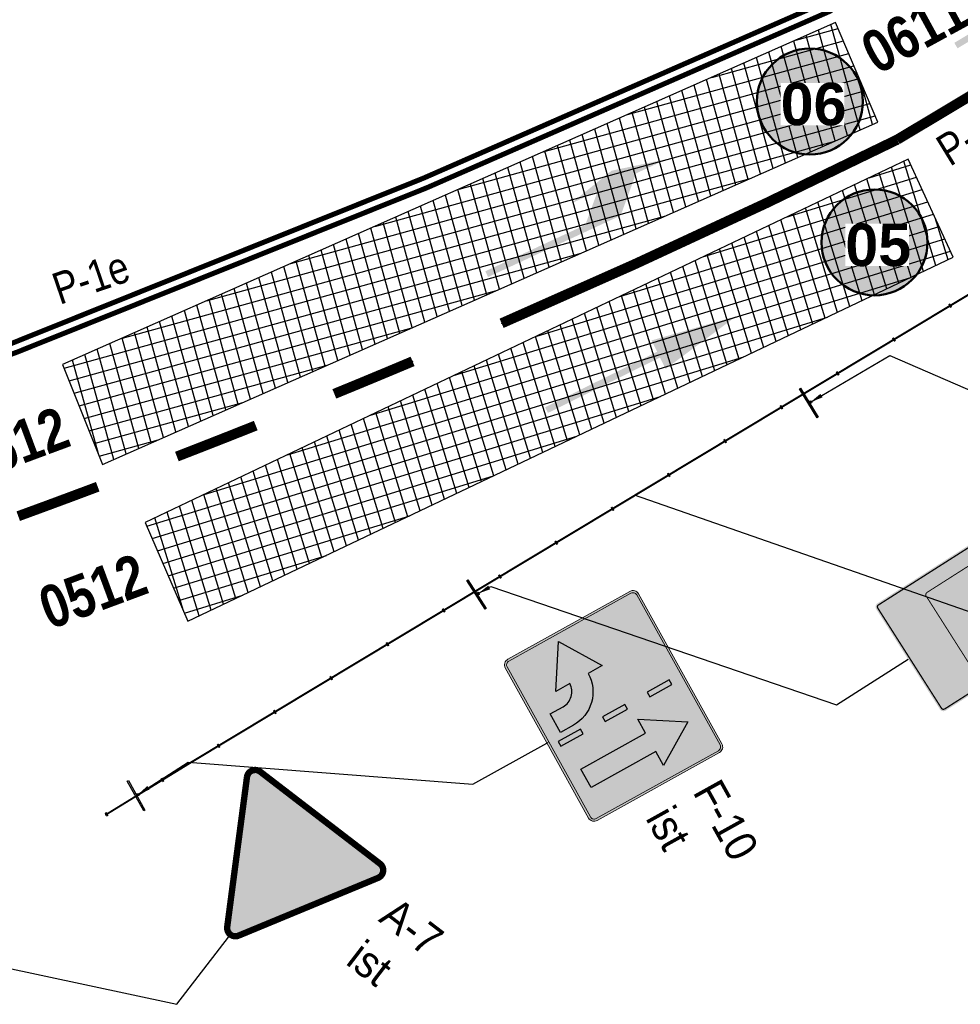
# Model space of a CAD drawing. Header units: metres. Extents: x 0 to 6473088, y 4 to 5822767.
# Tile 4 of 20: x 6472939 to 6472961, y 5822598 to 5822622. Entities that reach past the tile are written whole.
import ezdxf
from ezdxf.enums import TextEntityAlignment as Align

# ---------------------------------------------------------------- set-up
doc = ezdxf.new("R2010")
doc.units = ezdxf.units.M
for name, color, linetype in [('IR - numery grup sygnałowych', 6, 'Continuous'), ('MT IR - detekcja wirtualna kamery opisy', 7, 'Continuous'), ('MT IR - oznakowanie pionowe', 7, 'Continuous'), ('MT IR - oznakowanie poziome istniejące', 8, 'Continuous'), ('MT IR - oznakowanie poziome opisy', 7, 'Continuous'), ('zzz.gaHSDomyslna', 7, 'Continuous'), ('zzz.gaUbdef', 7, 'Continuous'), ('zzz.gaUbOs', 7, 'Continuous'), ('zzz.gaVSDodTekst', 7, 'Continuous'), ('zzz.gaVSDomyslna', 7, 'Continuous'), ('zzz.gaVSNazwa', 7, 'Continuous'), ('zzz.gaVSStan', 7, 'Continuous'), ('zzz.gaVSWielkość', 7, 'Continuous')]:
    doc.layers.add(name, color=color, linetype=linetype)
for name, color, linetype, lineweight in [('MT IR - detekcja indukcyjna istniejąca', 7, 'Continuous', 30), ('MT IR - detekcja wirtualna kamery pojazdy', 114, 'Continuous', 30), ('MT IR - numery grup sygnałowych', 6, 'Continuous', 30)]:
    doc.layers.add(name, color=color, linetype=linetype, lineweight=lineweight)
doc.styles.add('GA-ATR-TEXT', font='arial.ttf', dxfattribs={"width": 0.9})
doc.styles.add('MT - bold Arial', font='arialbd.ttf')
doc.styles.add('MT - bold Arial Narrow', font='ARIALNB.TTF')
doc.styles.add('Nagłówek_10mm_Ga', font='arialbd.ttf', dxfattribs={"height": 1})
doc.styles.add('Opis poziomego', font='ARIALN.TTF')
doc.styles.get("Standard").update_dxf_attribs({"font": 'arial.ttf'})
doc.dimstyles.new('GA-LEADER', dxfattribs={"dimtxt": 1, "dimasz": 1, "dimexe": 1, "dimexo": 1, "dimgap": 1, "dimtad": 1, "dimtxsty": 'Standard', "dimcen": 1, "dimadec": 0, "dimazin": 0, "dimtfac": 1, "dimtmove": 0, "dimatfit": 3, "dimfxl": 1, "dimarcsym": 0})

# ---------------------------------------------------------------- blocks, each defined once
blk = doc.blocks.new('*U33880')
blk.add_hatch(color=8).paths.add_polyline_path([(0.525, 3.45), (-0.225, 4.2), (-0.225, 5), (-0.525, 3.7), (-0.225, 2.5), (-0.225, 3.2), (0.375, 2.6), (0.375, 0), (0.525, 0)])
blk = doc.blocks.new('gaHSPos')
at = {"color": 0, "linetype": 'Continuous', "lineweight": 0}
blk.add_point((0, 0), dxfattribs=at)
blk = doc.blocks.new('*U33906')
at = {"layer": 'zzz.gaHSDomyslna', "color": 8}
for points in [[(-29.044, -11.52, 0.12, 0.12, 0.02348), (-0.05, 0.109, 0.12, 0.12, 0)], [(-28.965, -11.746, 0.12, 0.12, 0.02348), (0.05, -0.109, 0.12, 0.12, 0)]]:
    blk.add_lwpolyline(points, format="xyseb", dxfattribs=at)
at = {"color": 8}
for p in [(0, 0), (-29.005, -11.633)]:
    blk.add_blockref('gaHSPos', p, dxfattribs=at)
blk = doc.blocks.new('*U33912')
at = {"layer": 'zzz.gaHSDomyslna', "color": 8}
blk.add_lwpolyline([(0, 0, 0.24, 0.24, 0), (-9.326, -5.584, 0.24, 0.24, 0)], format="xyseb", dxfattribs=at)
at = {"color": 8}
for p in [(0, 0), (-9.326, -5.584)]:
    blk.add_blockref('gaHSPos', p, dxfattribs=at)
blk = doc.blocks.new('*U33913')
at = {"layer": 'zzz.gaHSDomyslna', "color": 8}
blk.add_lwpolyline([(0, 0, 0.24, 0.24, -0.012547), (-9.337, -4.334, 0.24, 0.24, 0)], format="xyseb", dxfattribs=at)
at = {"color": 8}
for p in [(0, 0), (-9.337, -4.334)]:
    blk.add_blockref('gaHSPos', p, dxfattribs=at)
blk = doc.blocks.new('*U33914')
at = {"layer": 'zzz.gaHSDomyslna', "color": 8}
for points in [[(0, 0, 0.24, 0.24, -0.002437), (-1.847, -0.767, 0.24, 0.24, 0)], [(-3.702, -1.515, 0.24, 0.24, -0.002437), (-5.564, -2.246, 0.24, 0.24, 0)], [(-7.432, -2.958, 0.24, 0.24, -0.002437), (-9.308, -3.653, 0.24, 0.24, 0)]]:
    blk.add_lwpolyline(points, format="xyseb", dxfattribs=at)
at = {"color": 8}
blk.add_blockref('gaHSPos', (0, 0), dxfattribs=at)
blk = doc.blocks.new('*U33881')
blk.add_hatch(color=8).paths.add_polyline_path([(0, 5), (-0.375, 2.95), (-0.075, 2.95), (-0.075, 0), (0.075, 0), (0.075, 2.95), (0.375, 2.95)])
blk = doc.blocks.new('A$C6DB17DEF')
at = {"layer": 'IR - numery grup sygnałowych', "lineweight": 30, "true_color": 0xffffff}
h = blk.add_hatch(color=7, dxfattribs=at)
h.dxf.hatch_style = 1
h.paths.add_polyline_path([(0, 1.25, 1), (2.5, 1.25, 1)])
at = {"layer": 'IR - numery grup sygnałowych', "lineweight": 50}
blk.add_circle((1.25, 1.25), 1.25, dxfattribs=at)
blk = doc.blocks.new('gaVScolumn0')
at = {"color": 0, "linetype": 'ByBlock', "lineweight": -2}
blk.add_line((0, 0), (0, 400), dxfattribs=at)
at = {"color": 7, "style": 'GA-ATR-TEXT', "width": 0.9}
blk.add_attdef('X2', text='', height=150, dxfattribs=at).set_placement((-50, 0), align=Align.BOTTOM_RIGHT)
blk = doc.blocks.new('*U34429')
at = {"layer": 'zzz.gaVSDomyslna', "color": 251, "linetype": 'Continuous', "lineweight": 0, "true_color": 0x4c4c4c, "const_width": 30}
blk.add_lwpolyline([(356.469, 710.423), (-356.469, 710.423, 0.563712), (-391.037, 653.297), (-33.775, 34.5, 0.563661), (32.9409, 33.1218), (390.215, 651.94, 0.577186), (356.469, 710.423)], format="xyb", close=True, dxfattribs=at)
blk = doc.blocks.new('*U34430')
at = {"layer": 'zzz.gaVSDomyslna', "linetype": 'Continuous', "lineweight": 0, "true_color": 0xe2e2e2}
h = blk.add_hatch(color=254, dxfattribs=at)
h.dxf.hatch_style = 1
h.paths.add_polyline_path([(0, 695.423), (-356.469, 695.423, 0.262443), (-377.021, 683.837, 0.259425), (-377.874, 660.497), (-19.9889, 40.6218, 0.279187), (-0.646341, 29.9873, 0.229204), (20.2988, 41.2251), (378.047, 660.797, 0.284586), (377.352, 683.315, 0.237857), (356.126, 695.423)])
at = {"layer": 'zzz.gaVSDomyslna', "color": 254, "linetype": 'Continuous', "lineweight": 0, "true_color": 0xe2e2e2}
blk.add_point((0, 0), dxfattribs=at)
blk = doc.blocks.new('*U34432')
at = {"layer": 'zzz.gaVSDomyslna', "color": 251, "true_color": 0x4c4c4c}
blk.add_blockref('*U34429', (0, 0), dxfattribs=at)
at = {"layer": 'zzz.gaVSDomyslna', "color": 254, "true_color": 0xe2e2e2}
blk.add_blockref('*U34430', (0, 0), dxfattribs=at)
blk = doc.blocks.new('*U34428')
at = {"layer": 'zzz.gaVSDomyslna'}
blk.add_blockref('*U34432', (0, 0), dxfattribs=at)
at = {"layer": 'zzz.gaVSDodTekst', "style": 'GA-ATR-TEXT', "width": 0.9}
blk.add_attdef('Addtext', text='', height=150, dxfattribs=at).set_placement((510.5, 55.2), align=Align.MIDDLE_LEFT)
at = {"layer": 'zzz.gaVSDomyslna', "style": 'MT - bold Arial', "flags": 1}
for tag in ['Width', 'Height', 'Position', 'Route', 'ItemNo', 'ID']:
    blk.add_attdef(tag, text='', height=1, dxfattribs=at).set_placement((0, 0), align=Align.MIDDLE_LEFT)
at = {"layer": 'zzz.gaVSNazwa', "style": 'GA-ATR-TEXT', "width": 0.9}
blk.add_attdef('Name', text='', height=150, dxfattribs=at).set_placement((510.5, 565.2), align=Align.MIDDLE_LEFT)
at = {"layer": 'zzz.gaVSStan', "style": 'GA-ATR-TEXT', "width": 0.9}
blk.add_attdef('State', text='', height=150, dxfattribs=at).set_placement((510.5, 310.2), align=Align.MIDDLE_LEFT)
at = {"layer": 'zzz.gaVSWielkość', "style": 'MT - bold Arial', "flags": 1}
blk.add_attdef('Size', text='', height=1, dxfattribs=at).set_placement((0, 0), align=Align.MIDDLE_LEFT)
blk = doc.blocks.new('gaVSPos')
blk.add_point((0, 0))
blk = doc.blocks.new('gaVSTVcolumn0')
at = {"color": 0, "linetype": 'ByBlock', "lineweight": -2}
for p, q in [((-400, -30), (400, -30)), ((-400, -60), (-400, -30)), ((400, -60), (-400, -60)), ((400, -30), (400, -60))]:
    blk.add_line(p, q, dxfattribs=at)
blk.add_circle((0, 0), 30, dxfattribs=at)
blk = doc.blocks.new('*U34439')
at = {"layer": 'zzz.gaVSDomyslna', "true_color": 0x2e2e2e}
h = blk.add_hatch(color=250, dxfattribs=at)
edge = h.paths.add_edge_path()
edge.add_line((0, 0), (-405, 0))
edge.add_arc((-405, 30), 30, 180, 270, ccw=False)
edge.add_line((-435, 30), (-435, 690))
edge.add_arc((-405, 690), 30, 90, 180, ccw=False)
edge.add_line((-405, 720), (405, 720))
edge.add_arc((405, 690), 30, 360, 90, ccw=False)
edge.add_line((435, 690), (435, 30))
edge.add_arc((405, 30), 30, 270, 0, ccw=False)
edge.add_line((405, 0), (0, 0))
edge.add_line((0, 0), (0, 0))
at = {"layer": 'zzz.gaVSDomyslna', "true_color": 0xffffff}
h = blk.add_hatch(color=7, dxfattribs=at)
edge = h.paths.add_edge_path()
edge.add_line((0, 0), (0, 10))
edge.add_line((0, 10), (405, 10))
edge.add_arc((405, 30), 20, 270, 0)
edge.add_line((425, 30), (425, 690))
edge.add_arc((405, 690), 20, 360, 90)
edge.add_line((405, 710), (-405, 710))
edge.add_arc((-405, 690), 20, 90, 180)
edge.add_line((-425, 690), (-425, 30))
edge.add_arc((-405, 30), 20, 180, 270)
edge.add_line((-405, 10), (0, 10))
edge.add_line((0, 10), (0, 0))
edge.add_line((0, 0), (-405, 0))
edge.add_arc((-405, 30), 30, 180, 270, ccw=False)
edge.add_line((-435, 30), (-435, 690))
edge.add_arc((-405, 690), 30, 90, 180, ccw=False)
edge.add_line((-405, 720), (405, 720))
edge.add_arc((405, 690), 30, 360, 90, ccw=False)
edge.add_line((435, 690), (435, 30))
edge.add_arc((405, 30), 30, 270, 0, ccw=False)
edge.add_line((405, 0), (0, 0))
edge.add_line((0, 0), (0, 0))
at = {"layer": 'zzz.gaVSDomyslna', "color": 250, "lineweight": 0, "true_color": 0x2e2e2e}
blk.add_lwpolyline([(0, 0), (-405, 0, -0.414214), (-435, 30), (-435, 690, -0.414214), (-405, 720), (405, 720, -0.414214), (435, 690), (435, 30, -0.414214), (405, 0), (0, 0)], format="xyb", close=True, dxfattribs=at)
at = {"layer": 'zzz.gaVSDomyslna', "color": 7, "lineweight": 0, "true_color": 0xffffff}
blk.add_lwpolyline([(0, 0), (0, 10), (405, 10, 0.414214), (425, 30), (425, 690, 0.414214), (405, 710), (-405, 710, 0.414214), (-425, 690), (-425, 30, 0.414214), (-405, 10), (0, 10), (0, 0), (-405, 0, -0.414214), (-435, 30), (-435, 690, -0.414214), (-405, 720), (405, 720, -0.414214), (435, 690), (435, 30, -0.414214), (405, 0), (0, 0)], format="xyb", close=True, dxfattribs=at)
blk = doc.blocks.new('*U34435')
at = {"layer": 'zzz.gaVSDomyslna', "linetype": 'ByBlock', "lineweight": -2, "true_color": 0xffffff}
blk.add_hatch(color=7, dxfattribs=at).paths.add_polyline_path([(50, 350), (125, 350), (0, 550), (-125, 350), (-50, 350), (-50, 0), (50, 0)])
at = {"layer": 'zzz.gaVSDomyslna', "color": 7, "linetype": 'ByBlock', "lineweight": -2, "true_color": 0xffffff}
blk.add_lwpolyline([(-50, 350), (-125, 350), (0, 550), (125, 350), (50, 350), (50, 0), (-50, 0)], close=True, dxfattribs=at)
blk = doc.blocks.new('*U34436')
at = {"layer": 'zzz.gaVSDomyslna', "linetype": 'ByBlock', "lineweight": -2, "true_color": 0xffffff}
for points in [[(12.5, 570), (-12.5, 570), (-12.5, 450), (12.5, 450)], [(12.5, 330), (-12.5, 330), (-12.5, 210), (12.5, 210)], [(-12.5, -30), (12.5, -30), (12.5, 90), (-12.5, 90)]]:
    blk.add_hatch(color=7, dxfattribs=at).paths.add_polyline_path(points)
at = {"layer": 'zzz.gaVSDomyslna', "color": 7, "linetype": 'ByBlock', "lineweight": -2, "true_color": 0xffffff}
for points in [[(12.5, 570), (-12.5, 570), (-12.5, 450), (12.5, 450)], [(12.5, 330), (-12.5, 330), (-12.5, 210), (12.5, 210)], [(12.5, 90), (-12.5, 90), (-12.5, -30), (12.5, -30)]]:
    blk.add_lwpolyline(points, close=True, dxfattribs=at)
blk = doc.blocks.new('*U34437')
at = {"layer": 'zzz.gaVSDomyslna', "linetype": 'ByBlock', "lineweight": -2, "true_color": 0xffffff}
blk.add_hatch(color=7, dxfattribs=at).paths.add_polyline_path([(-130, 250), (-130, 325), (-330, 200), (-130, 75), (-130, 150, -0.414214), (-50, 70), (-50, 0), (50, 0), (50, 70, 0.414214)])
at = {"layer": 'zzz.gaVSDomyslna', "color": 7, "linetype": 'ByBlock', "lineweight": -2, "true_color": 0xffffff}
blk.add_lwpolyline([(50, 70), (50, 0), (-50, 0), (-50, 70, 0.414214), (-130, 150), (-130, 150), (-130, 75), (-330, 200), (-130, 325), (-130, 250, -0.414214)], format="xyb", close=True, dxfattribs=at)
blk = doc.blocks.new('*U34438')
at = {"layer": 'zzz.gaVSDomyslna', "color": 7, "true_color": 0xffffff}
for name, p in [('*U34436', (32.5, 80)), ('*U34435', (235, 80)), ('*U34437', (-62.5, 80))]:
    blk.add_blockref(name, p, dxfattribs=at)
blk = doc.blocks.new('*U34434')
at = {"layer": 'zzz.gaVSDomyslna'}
for name in ['*U34439', '*U34438']:
    blk.add_blockref(name, (0, 0), dxfattribs=at)
at = {"layer": 'zzz.gaVSDodTekst', "style": 'GA-ATR-TEXT', "width": 0.9}
blk.add_attdef('Addtext', text='', height=150, dxfattribs=at).set_placement((535, 52.5), align=Align.MIDDLE_LEFT)
at = {"layer": 'zzz.gaVSDomyslna', "style": 'MT - bold Arial', "flags": 1}
for tag in ['Width', 'Height', 'Position', 'Route', 'ItemNo', 'ID']:
    blk.add_attdef(tag, text='', height=1, dxfattribs=at).set_placement((0, 0), align=Align.MIDDLE_LEFT)
at = {"layer": 'zzz.gaVSNazwa', "style": 'GA-ATR-TEXT', "width": 0.9}
blk.add_attdef('Name', text='', height=150, dxfattribs=at).set_placement((535, 562.5), align=Align.MIDDLE_LEFT)
at = {"layer": 'zzz.gaVSStan', "style": 'GA-ATR-TEXT', "width": 0.9}
blk.add_attdef('State', text='', height=150, dxfattribs=at).set_placement((535, 307.5), align=Align.MIDDLE_LEFT)
at = {"layer": 'zzz.gaVSWielkość', "style": 'MT - bold Arial', "flags": 1}
blk.add_attdef('Size', text='', height=1, dxfattribs=at).set_placement((0, 0), align=Align.MIDDLE_LEFT)
blk = doc.blocks.new('*U34441')
at = {"layer": 'zzz.gaVSDomyslna', "true_color": 0xffffff}
h = blk.add_hatch(color=7, dxfattribs=at)
edge = h.paths.add_edge_path()
edge.add_line((-300, 730), (-300, 20))
edge.add_arc((-280, 20), 20, 179.9998, 270.0001)
edge.add_line((-280, 0), (280, 0))
edge.add_arc((280, 20), 20, 270.0001, 0.0003)
edge.add_line((300, 20), (300, 730))
edge.add_arc((280, 730), 20, 0, 90.0002)
edge.add_line((280, 750), (-280, 750))
edge.add_arc((-280, 730), 20, 90.0002, 179.9998)
blk = doc.blocks.new('*U34442')
at = {"layer": 'zzz.gaVSDomyslna', "color": 18, "lineweight": 0, "true_color": 0x000000, "const_width": 6}
blk.add_lwpolyline([(291, 20, -0.414214), (280, 9), (-280, 9, -0.414214), (-291, 20), (-291, 730, -0.414214), (-280, 741), (280, 741, -0.414214), (291, 730)], format="xyb", close=True, dxfattribs=at)
blk = doc.blocks.new('*U34443')
at = {"layer": 'zzz.gaVSDomyslna', "true_color": 0x333333}
h = blk.add_hatch(color=250, dxfattribs=at)
edge = h.paths.add_edge_path()
edge.add_line((-280, 594), (280, 594))
edge.add_arc((280, 580), 14, 359.99973, 89.99994, ccw=False)
edge.add_line((294, 580), (294, 20))
edge.add_arc((280, 20), 14, 270.00009, 359.99973, ccw=False)
edge.add_line((280, 6), (-280, 6))
edge.add_arc((-280, 20), 14, 180.00015, 269.99979, ccw=False)
edge.add_line((-294, 20), (-294, 580))
edge.add_arc((-280, 580), 14, 89.99994, 180.00015, ccw=False)
blk = doc.blocks.new('*U34444')
at = {"layer": 'zzz.gaVSDomyslna', "color": 7, "lineweight": 0, "true_color": 0xffffff, "const_width": 6}
blk.add_lwpolyline([(280, 3), (-280, 3, -0.414214), (-297, 20), (-297, 580, -0.414214), (-280, 597), (280, 597, -0.414214), (297, 580), (297, 20, -0.414214), (280, 3, -1)], format="xyb", dxfattribs=at)
blk = doc.blocks.new('*U34445')
at = {"layer": 'zzz.gaVSDomyslna', "true_color": 0xffffff}
h = blk.add_hatch(color=7, dxfattribs=at)
h.paths.add_polyline_path([(168.75, 362.5, 0.414214), (86.25, 445), (-150, 445), (-150, 0), (-67.5, 0), (-67.5, 130), (86.25, 130, 0.414214), (168.75, 212.5)])
h.paths.add_polyline_path([(86.25, 219.531), (80, 212.5), (-67.5, 212.5), (-67.5, 362.5), (75, 362.5), (86.25, 349.375)], flags=16)
blk = doc.blocks.new('*U34446')
at = {"layer": 'zzz.gaVSDomyslna', "true_color": 0xffffff}
blk.add_hatch(color=7, dxfattribs=at).paths.add_polyline_path([(288, 630.949), (288, 730, 0.414214), (280, 738), (207.159, 738), (-288, 119.051), (-288, 20, 0.414214), (-280, 12), (-207.159, 12)])
blk = doc.blocks.new('*U34447')
at = {"layer": 'zzz.gaVSDomyslna', "true_color": 0x4c4c4c}
blk.add_hatch(color=251, dxfattribs=at).paths.add_polyline_path([(288, 638.953), (288, 730, 0.414214), (280, 738), (213.563, 738), (-288, 111.047), (-288, 20, 0.414214), (-280, 12), (-213.563, 12)])
blk = doc.blocks.new('*U34449')
at = {"layer": 'zzz.gaVSDomyslna', "color": 7, "true_color": 0xffffff}
for name in ['*U34441', '*U34446']:
    blk.add_blockref(name, (0, 0), dxfattribs=at)
at = {"layer": 'zzz.gaVSDomyslna', "color": 18, "true_color": 0x000000}
blk.add_blockref('*U34442', (0, 0), dxfattribs=at)
at = {"layer": 'zzz.gaVSDomyslna', "color": 251, "true_color": 0x4c4c4c}
blk.add_blockref('*U34447', (0, 0), dxfattribs=at)
at = {"layer": 'zzz.gaVSDomyslna', "color": 7, "true_color": 0xffffff, "xscale": 0.733333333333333, "yscale": 0.733333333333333}
for name, p in [('*U34444', (0, 230)), ('*U34445', (0, 288.6667))]:
    blk.add_blockref(name, p, dxfattribs=at)
at = {"layer": 'zzz.gaVSDomyslna', "color": 250, "true_color": 0x333333, "xscale": 0.733333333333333, "yscale": 0.733333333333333}
blk.add_blockref('*U34443', (0, 230), dxfattribs=at)
blk = doc.blocks.new('*U34440')
at = {"layer": 'zzz.gaVSDomyslna'}
blk.add_blockref('*U34449', (0, 0), dxfattribs=at)
at = {"layer": 'zzz.gaVSDodTekst', "style": 'GA-ATR-TEXT', "width": 0.9}
blk.add_attdef('Addtext', text='', height=150, dxfattribs=at).set_placement((400, 67.5), align=Align.MIDDLE_LEFT)
at = {"layer": 'zzz.gaVSDomyslna', "style": 'MT - bold Arial', "flags": 1}
for tag in ['Width', 'Height', 'Position', 'Route', 'ItemNo', 'ID']:
    blk.add_attdef(tag, text='', height=1, dxfattribs=at).set_placement((0, 0), align=Align.MIDDLE_LEFT)
at = {"layer": 'zzz.gaVSNazwa', "style": 'GA-ATR-TEXT', "width": 0.9}
blk.add_attdef('Name', text='', height=150, dxfattribs=at).set_placement((400, 577.5), align=Align.MIDDLE_LEFT)
at = {"layer": 'zzz.gaVSStan', "style": 'GA-ATR-TEXT', "width": 0.9}
blk.add_attdef('State', text='', height=150, dxfattribs=at).set_placement((400, 322.5), align=Align.MIDDLE_LEFT)
at = {"layer": 'zzz.gaVSWielkość', "style": 'MT - bold Arial', "flags": 1}
blk.add_attdef('Size', text='', height=1, dxfattribs=at).set_placement((0, 0), align=Align.MIDDLE_LEFT)
blk = doc.blocks.new('gaSSPos')
at = {"color": 0, "linetype": 'Continuous', "lineweight": 0}
blk.add_point((0, 0), dxfattribs=at)
blk = doc.blocks.new('*U34482')
at = {"layer": 'zzz.gaUbdef', "color": 7, "linetype": 'Continuous', "lineweight": 0}
blk.add_lwpolyline([(23.008, 13.852), (22.998, 13.87), (1.967, 1.221), (-0.005, 0.009), (0.005, -0.009), (1.978, 1.203), (23.008, 13.852)], dxfattribs=at)
at = {"layer": 'zzz.gaUbdef', "color": 251, "linetype": 'Continuous', "lineweight": 0, "true_color": 0x666666}
for points in [[(22.569, 13.6, 0.1, 0.1, 0), (22.612, 13.626, 0.1, 0.1, 0)], [(22.569, 13.6, 0.05, 0.05, 0), (22.612, 13.626, 0.05, 0.05, 0)], [(21.241, 12.801, 0.1, 0.1, 0), (21.284, 12.827, 0.1, 0.1, 0)], [(21.241, 12.801, 0.05, 0.05, 0), (21.284, 12.827, 0.05, 0.05, 0)], [(19.912, 12.002, 0.1, 0.1, 0), (19.955, 12.028, 0.1, 0.1, 0)], [(19.912, 12.002, 0.05, 0.05, 0), (19.955, 12.028, 0.05, 0.05, 0)], [(18.584, 11.203, 0.1, 0.1, 0), (18.627, 11.229, 0.1, 0.1, 0)], [(18.584, 11.203, 0.05, 0.05, 0), (18.627, 11.229, 0.05, 0.05, 0)], [(17.256, 10.404, 0.1, 0.1, 0), (17.299, 10.43, 0.1, 0.1, 0)], [(17.256, 10.404, 0.05, 0.05, 0), (17.299, 10.43, 0.05, 0.05, 0)], [(15.928, 9.606, 0.1, 0.1, 0), (15.97, 9.631, 0.1, 0.1, 0)], [(15.928, 9.606, 0.05, 0.05, 0), (15.97, 9.631, 0.05, 0.05, 0)], [(14.599, 8.807, 0.1, 0.1, 0), (14.642, 8.832, 0.1, 0.1, 0)], [(14.599, 8.807, 0.05, 0.05, 0), (14.642, 8.832, 0.05, 0.05, 0)], [(13.271, 8.008, 0.1, 0.1, 0), (13.314, 8.034, 0.1, 0.1, 0)], [(13.271, 8.008, 0.05, 0.05, 0), (13.314, 8.034, 0.05, 0.05, 0)], [(11.943, 7.209, 0.1, 0.1, 0), (11.986, 7.235, 0.1, 0.1, 0)], [(11.943, 7.209, 0.05, 0.05, 0), (11.986, 7.235, 0.05, 0.05, 0)], [(10.615, 6.41, 0.1, 0.1, 0), (10.657, 6.436, 0.1, 0.1, 0)], [(10.615, 6.41, 0.05, 0.05, 0), (10.657, 6.436, 0.05, 0.05, 0)], [(9.286, 5.611, 0.1, 0.1, 0), (9.329, 5.637, 0.1, 0.1, 0)], [(9.286, 5.611, 0.05, 0.05, 0), (9.329, 5.637, 0.05, 0.05, 0)], [(7.958, 4.812, 0.1, 0.1, 0), (8.001, 4.838, 0.1, 0.1, 0)], [(7.958, 4.812, 0.05, 0.05, 0), (8.001, 4.838, 0.05, 0.05, 0)], [(6.63, 4.013, 0.1, 0.1, 0), (6.673, 4.039, 0.1, 0.1, 0)], [(6.63, 4.013, 0.05, 0.05, 0), (6.673, 4.039, 0.05, 0.05, 0)], [(5.302, 3.214, 0.1, 0.1, 0), (5.344, 3.24, 0.1, 0.1, 0)], [(5.302, 3.214, 0.05, 0.05, 0), (5.344, 3.24, 0.05, 0.05, 0)], [(3.973, 2.415, 0.1, 0.1, 0), (4.016, 2.441, 0.1, 0.1, 0)], [(3.973, 2.415, 0.05, 0.05, 0), (4.016, 2.441, 0.05, 0.05, 0)], [(2.645, 1.617, 0.1, 0.1, 0), (2.688, 1.642, 0.1, 0.1, 0)], [(2.645, 1.617, 0.05, 0.05, 0), (2.688, 1.642, 0.05, 0.05, 0)], [(1.321, 0.811, 0.1, 0.1, 0), (1.363, 0.838, 0.1, 0.1, 0)], [(1.321, 0.811, 0.05, 0.05, 0), (1.363, 0.838, 0.05, 0.05, 0)], [(0, 0, 0.1, 0.1, 0), (0.043, 0.026, 0.1, 0.1, 0)], [(0, 0, 0.05, 0.05, 0), (0.043, 0.026, 0.05, 0.05, 0)]]:
    blk.add_lwpolyline(points, format="xyseb", dxfattribs=at)
at = {"layer": 'zzz.gaUbOs', "color": 251, "linetype": 'Continuous', "lineweight": 0, "true_color": 0x666666}
blk.add_lwpolyline([(0, 0), (1.973, 1.212), (23.003, 13.861)], dxfattribs=at)
at = {"layer": 'MT IR - oznakowanie pionowe'}
for p in [(23.003, 13.861), (0, 0)]:
    blk.add_blockref('gaSSPos', p, dxfattribs=at)

msp = doc.modelspace()

# ---------------------------------------------------------------- linework, layer by layer
at = {"layer": 'MT IR - oznakowanie pionowe'}
msp.add_lwpolyline([(6472977.989, 5822604.619), (6472970.232, 5822604.619), (6472953.338, 5822610.504)], dxfattribs=at)

# ---------------------------------------------------------------- block references
at = {"layer": 'MT IR - numery grup sygnałowych', "transparency": 33554687, "rotation": 252.6782819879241}
msp.add_blockref('A$C6DB17DEF', (6472958.183, 5822618.033), dxfattribs=at)
at = {"layer": 'MT IR - oznakowanie pionowe'}
for name, p, xscale, yscale, rotation in [('gaVSTVcolumn0', (6472957.493, 5822612.7), 0.001, 0.001, 301.3286928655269), ('gaVSTVcolumn0', (6472949.647, 5822608.181), 0.001, 0.001, 302.4711922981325), ('gaVScolumn0', (6472958.108, 5822605.558), 0.005, 0.005, 302.4711922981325), ('gaVScolumn0', (6472949.523, 5822603.683), 0.005, 0.005, 299.054604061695), ('gaVSTVcolumn0', (6472941.614, 5822603.436), 0.001, 0.001, 299.054604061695), ('gaVScolumn0', (6472942.536, 5822598.489), 0.005, 0.005, 322.4808862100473)]:
    msp.add_blockref(name, p, dxfattribs=dict(at, xscale=xscale, yscale=yscale, rotation=rotation))
for p, rotation in [((6472957.493, 5822612.7), 301.3286928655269), ((6472949.647, 5822608.181), 302.4711922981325), ((6472941.614, 5822603.436), 299.054604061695)]:
    msp.add_blockref('gaVSPos', p, dxfattribs=dict(at, rotation=rotation))
at = {"layer": 'MT IR - oznakowanie pionowe', "xscale": 0.005, "yscale": 0.005}
for name, p, rotation, values in [('*U34440', (6472959.795, 5822606.632), 302.4709818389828, {'Name': 'D-45', 'State': 'ist'}), ('*U34434', (6472951.271, 5822604.655), 299.0543936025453, {'Name': 'F-10', 'State': 'ist'}), ('*U34428', (6472943.754, 5822600.075), 322.4806757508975, {'Name': 'A-7', 'State': 'ist'})]:
    msp.add_blockref(name, p, dxfattribs=dict(at, rotation=rotation)).add_auto_attribs(values)
at = {"layer": 'MT IR - oznakowanie poziome istniejące', "color": 8}
for name, p in [('*U33912', (6472968.865, 5822624.476)), ('*U33906', (6472957.943, 5822622.05)), ('*U33913', (6472959.539, 5822618.892)), ('*U33914', (6472948.101, 5822613.66))]:
    msp.add_blockref(name, p, dxfattribs=at)
for name, p, rotation in [('*U33880', (6472960.695, 5822621.499), 300.8276623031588), ('*U33880', (6472949.661, 5822616.127), 294.8665725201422), ('*U33881', (6472951.263, 5822612.511), 296.3100349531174)]:
    msp.add_blockref(name, p, dxfattribs=dict(at, rotation=rotation))

# ---------------------------------------------------------------- leaders
at = {"layer": 'MT IR - oznakowanie pionowe'}
for points in [[(6472957.493, 5822612.7), (6472959.368, 5822613.799), (6472966.64, 5822610.632)], [(6472949.647, 5822608.181), (6472949.947, 5822608.346), (6472958.108, 5822605.558)], [(6472941.614, 5822603.436), (6472942.8, 5822604.201), (6472949.523, 5822603.683)], [(6472936.779, 5822598.842), (6472937.41, 5822599.587), (6472942.536, 5822598.489)]]:
    msp.add_leader(points, dimstyle='GA-LEADER', override={"dimasz": 0.3}, dxfattribs=at)

# ---------------------------------------------------------------- next in the draw order: texts
at = {"layer": 'MT IR - detekcja indukcyjna istniejąca', "insert": (6472959.708, 5822621.902), "char_height": 1, "width": 2.71184, "attachment_point": 2, "rotation": 28.6139, "style": 'MT - bold Arial Narrow', "bg_fill": 3, "box_fill_scale": 1, "bg_fill_color": 1, "bg_fill_transparency": 0}
msp.add_mtext('0611', dxfattribs=at)
at = {"layer": 'MT IR - detekcja wirtualna kamery opisy', "char_height": 1, "attachment_point": 1, "rotation": 20.3555, "style": 'MT - bold Arial Narrow', "bg_fill": 3, "box_fill_scale": 1, "bg_fill_color": 256, "bg_fill_transparency": 0}
for s, insert in [('0612', (6472937.347, 5822611.731)), ('0512', (6472939.186, 5822608.262))]:
    msp.add_mtext_dynamic_manual_height_columns(s, width=2.45152, gutter_width=12.5, heights=[0], dxfattribs=dict(at, insert=insert))

# ---------------------------------------------------------------- next in the draw order: hatches: boundary and pattern name
at = {"layer": 'MT IR - detekcja wirtualna kamery pojazdy', "lineweight": -3}
h = msp.add_hatch(dxfattribs=at)
h.set_pattern_fill('ANSI37', color=256, scale=0.1, angle=330.4517, style=0)
h.set_pattern_definition([(15.4517, (6472942.84002, 5822612.01435), (-0.08459, 0.306024), []), (105.4517, (6472942.84002, 5822612.01435), (-0.306024, -0.08459), [])])
h.paths.add_polyline_path([(6472939.839, 5822613.586), (6472940.782, 5822611.229), (6472959.083, 5822619.307), (6472958.084, 5822621.654)])
h = msp.add_hatch(dxfattribs=at)
h.set_pattern_fill('ANSI37', color=256, scale=0.1, angle=332.0585, style=0)
h.set_pattern_definition([(17.0585, (6472944.83196, 5822608.37108), (-0.093138, 0.303532), []), (107.0585, (6472944.83196, 5822608.37108), (-0.303532, -0.093138), [])])
h.paths.add_polyline_path([(6472941.788, 5822609.858), (6472942.797, 5822607.528), (6472960.864, 5822616.116), (6472959.8, 5822618.434)])

# ---------------------------------------------------------------- next in the draw order: linework, layer by layer
at = {"layer": 'MT IR - detekcja wirtualna kamery pojazdy'}
for points in [[(6472939.839, 5822613.586), (6472940.782, 5822611.229), (6472959.083, 5822619.307), (6472958.084, 5822621.654)], [(6472941.788, 5822609.858), (6472942.797, 5822607.528), (6472960.864, 5822616.116), (6472959.8, 5822618.434)]]:
    msp.add_lwpolyline(points, close=True, dxfattribs=at)

# ---------------------------------------------------------------- next in the draw order: block references
at = {"layer": 'MT IR - numery grup sygnałowych', "transparency": 33554687, "rotation": 252.6782819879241}
msp.add_blockref('A$C6DB17DEF', (6472956.657, 5822621.357), dxfattribs=at)

# ---------------------------------------------------------------- next in the draw order: texts
at = {"layer": 'MT IR - numery grup sygnałowych', "lineweight": -3, "transparency": 33554687, "char_height": 1, "attachment_point": 1, "style": 'Nagłówek_10mm_Ga', "bg_fill": 3, "box_fill_scale": 1, "bg_fill_color": 256, "bg_fill_transparency": 0}
for s, insert in [('06', (6472956.789, 5822620.233)), ('05', (6472958.315, 5822616.909))]:
    msp.add_mtext_dynamic_manual_height_columns(s, width=1.5, gutter_width=12.5, heights=[0], dxfattribs=dict(at, insert=insert))
at = {"layer": 'MT IR - oznakowanie poziome opisy', "insert": (6472960.388, 5822618.886), "char_height": 0.75, "width": 1.82078, "attachment_point": 1, "rotation": 31.5238, "style": 'Opis poziomego', "bg_fill": 3, "box_fill_scale": 1, "bg_fill_color": 1, "bg_fill_transparency": 0}
msp.add_mtext('P-2b', dxfattribs=at)

# ---------------------------------------------------------------- next in the draw order: block references
at = {"layer": 'MT IR - oznakowanie pionowe'}
msp.add_blockref('*U34482', (6472940.856, 5822602.959), dxfattribs=at)

# ---------------------------------------------------------------- next in the draw order: texts
at = {"layer": 'MT IR - oznakowanie poziome opisy', "insert": (6472939.527, 5822615.699), "char_height": 0.75, "width": 1.82078, "attachment_point": 1, "rotation": 18.9196, "style": 'Opis poziomego', "bg_fill": 3, "box_fill_scale": 1, "bg_fill_color": 1, "bg_fill_transparency": 0}
msp.add_mtext('P-1e', dxfattribs=at)

doc.saveas('drawing.dxf')
